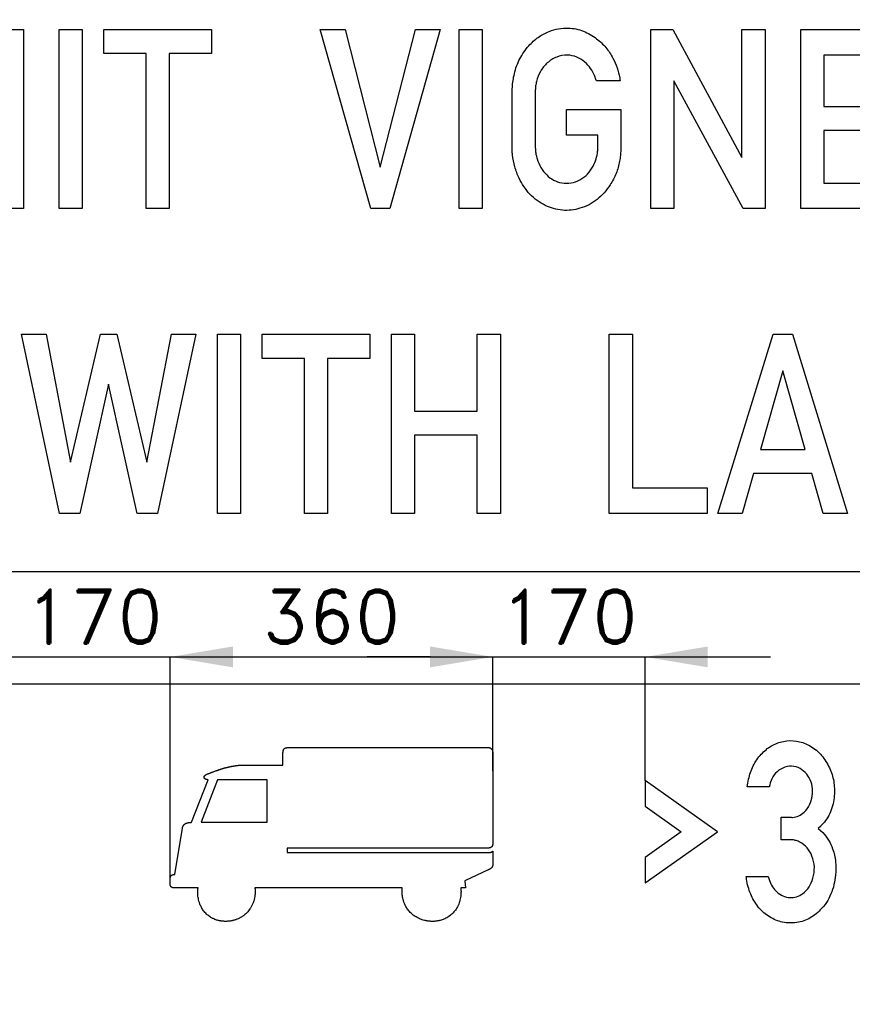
# Model space of a CAD drawing. Header units: millimetres. Extents: x -411 to 11679, y -762 to 3466.
# Tile 3 of 19: x 910 to 1839, y 802 to 1901. Entities that reach past the tile are written whole.
import ezdxf

# ---------------------------------------------------------------- set-up
doc = ezdxf.new("R2010")
doc.units = ezdxf.units.MM
doc.header["$LTSCALE"] = 5
doc.layers.add('Kóty', color=2, linetype='Continuous')
doc.layers.add('Značka', color=7, linetype='Continuous')
doc.styles.get("Standard").update_dxf_attribs({"font": 'romand.shx', "height": 60})

msp = doc.modelspace()

# ---------------------------------------------------------------- linework, layer by layer
at = {"layer": 'Kóty'}
for p, q in [((397.97, 1190.18), (1747.97, 1190)), ((1077.97, 940.237), (1077.97, 1190.18)), ((1077.97, 941.432), (1077.97, 1190.18)), ((1147.97, 1190), (1367.97, 1190)), ((1147.97, 1190), (1217.97, 1190)), ((1367.97, 1190), (1297.97, 1190)), ((1437.97, 1062.598), (1437.97, 1190.18)), ((1437.97, 1070.152), (1437.97, 1190.18)), ((1607.97, 1052.203), (1607.97, 1190.18))]:
    msp.add_line(p, q, dxfattribs=at)
for points in [[(1147.97, 1201.667), (1147.97, 1178.333), (1077.97, 1190)], [(1147.97, 1201.667), (1147.97, 1178.333), (1077.97, 1190)], [(1367.97, 1201.667), (1367.97, 1178.333), (1437.97, 1190)], [(1367.97, 1201.667), (1367.97, 1178.333), (1437.97, 1190)], [(1677.97, 1201.667), (1677.97, 1178.333), (1607.97, 1190)]]:
    msp.add_solid(points, dxfattribs=at)
at = {"layer": 'Značka', "color": 5}
for points in [[(2375, 2610), (2375, 1335), (2375, 1334.8), (2375, 1334.61, -0.0321975), (2374.55, 1328.15, -0.0354735), (2373.23, 1321.81, -0.0363197), (2371.15, 1315.67, -0.0344669), (2368.24, 1309.89, -0.0337266), (2364.64, 1304.5, -0.0341177), (2360.36, 1299.64, -0.0341804), (2355.5, 1295.35, -0.0342246), (2350.11, 1291.76, -0.0340264), (2344.33, 1288.87, -0.0334063), (2338.19, 1286.77, -0.0341329), (2331.85, 1285.43, -0.0367349), (2325.39, 1285), (2325.2, 1285), (2325, 1285), (175, 1285)], [(1520.42, 1800.46), (1581.07, 1800.46), (1581.07, 1757.73), (1581, 1756.56, -0.00093164), (1580.92, 1755.4, -0.0108774), (1580.41, 1749.21, -0.0189146), (1579.53, 1743.06, -0.0528842), (1575.63, 1729.31, -0.0528781), (1568.85, 1716.52, -0.0828601), (1554.43, 1700.31, -0.103899), (1535.33, 1690.48, -0.0996323), (1515.7, 1688.29, -0.0960229), (1496.63, 1693.65, -0.0974482), (1479.46, 1706.19, -0.0788177), (1467.54, 1723.94, -0.0471907), (1462.56, 1736.68, -0.0451745), (1460.03, 1750, -0.00851414), (1459.8, 1752.39, -0.00981755), (1459.66, 1754.79, -0.00586024), (1459.61, 1756.6, -0.00195233), (1459.59, 1758.42), (1459.59, 1821.88, -0.00078224), (1459.71, 1823.59, -0.00205392), (1459.83, 1825.31, -0.0160509), (1460.67, 1832.98, -0.0237751), (1462.12, 1840.56, -0.0632512), (1468.16, 1857.15, -0.0689608), (1478.34, 1871.65, -0.059077), (1488.64, 1881.05, -0.0637123), (1500.85, 1887.65, -0.0537146), (1511.4, 1890.73, -0.0569096), (1522.38, 1891.44, -0.0840343), (1539.08, 1888, -0.0769325), (1553.94, 1879.48, -0.0602093), (1564.14, 1869.73, -0.0511688), (1571.93, 1857.98, -0.0413242), (1576.76, 1847.22, -0.046501), (1579.63, 1835.85, -0.00525012), (1579.89, 1834.23), (1580.13, 1832.6), (1553.6, 1832.6), (1552.71, 1835.23, 0.0111449), (1551.74, 1837.83, 0.0562131), (1547.21, 1846.33, 0.0697501), (1540.67, 1853.48, 0.0837498), (1531.7, 1859.09, 0.0950185), (1521.41, 1861.25, 0.108523), (1509.31, 1859.17, 0.0938512), (1498.85, 1852.5, 0.0850103), (1491.24, 1843.12, 0.0697313), (1486.86, 1831.92, 0.0296136), (1485.85, 1827.07, 0.0356057), (1485.48, 1822.17, 0.00347385), (1485.47, 1821.6), (1485.48, 1821.04), (1485.48, 1758.02), (1485.5, 1757.15, 0.00476006), (1485.53, 1756.27, 0.0372134), (1486.21, 1750.84, 0.0295626), (1487.62, 1745.5, 0.0559798), (1491.77, 1735.88, 0.0739681), (1498.21, 1727.67, 0.076354), (1505.89, 1721.92, 0.0823875), (1515, 1718.83, 0.0892708), (1525.39, 1718.7, 0.0881181), (1535.17, 1722.13, 0.0856645), (1543.65, 1728.66, 0.0663322), (1549.86, 1737.5, 0.0500961), (1553.34, 1745.48, 0.0547717), (1555.05, 1753.92, 0.0101161), (1555.23, 1755.95, 0.00336316), (1555.35, 1757.98), (1555.35, 1771.94), (1520.42, 1771.94), (1520.42, 1800.46)], [(125, 175), (125, 1110), (125.001, 1110.2), (125.002, 1110.39, -0.03218), (125.454, 1116.85, -0.0354481), (126.772, 1123.19, -0.0362695), (128.847, 1129.33, -0.0344122), (131.764, 1135.11, -0.0337222), (135.358, 1140.5, -0.0340955), (139.645, 1145.36, -0.0341878), (144.497, 1149.65, -0.0342259), (149.887, 1153.24, -0.0340259), (155.674, 1156.13, -0.0334078), (161.806, 1158.23, -0.0341386), (168.154, 1159.57, -0.0367362), (174.607, 1160), (174.804, 1160), (175, 1160), (2325, 1160)], [(1336.94, 932.335), (1172.57, 932.335), (1172.57, 932.271), (1172.57, 932.208), (1172.6, 931.764), (1172.62, 931.32), (1172.64, 930.897), (1172.66, 930.473), (1172.67, 930.05), (1172.69, 929.627), (1172.69, 929.287), (1172.7, 928.948), (1172.71, 928.588), (1172.71, 928.227), (1172.71, 928.163), (1172.71, 928.099), (1172.71, 927.86), (1172.7, 927.621), (1172.69, 927.143), (1172.68, 926.664), (1172.61, 925.465), (1172.51, 924.269), (1172.32, 922.676), (1172.05, 921.094), (1171.72, 919.525), (1171.3, 917.975), (1170.92, 916.751), (1170.49, 915.547), (1169.86, 914.074), (1169.17, 912.629), (1168.47, 911.25), (1167.7, 909.907), (1167, 908.823), (1166.25, 907.775), (1165.45, 906.759), (1164.61, 905.78), (1163.91, 905.023), (1163.18, 904.294), (1162.23, 903.419), (1161.25, 902.582), (1160.09, 901.654, -0.0131078), (1158.89, 900.779, -0.0117864), (1157.86, 900.097, -0.010537), (1156.79, 899.461, -0.0101154), (1155.71, 898.866, -0.010155), (1154.6, 898.314), (1153.7, 897.902), (1152.79, 897.522, -0.00980845), (1151.63, 897.086, -0.00741145), (1150.46, 896.69, -0.00887045), (1149.06, 896.259, -0.011869), (1147.64, 895.887, -0.0106257), (1146.44, 895.626, -0.00982188), (1145.23, 895.414, -0.00945183), (1144.02, 895.244, -0.00968825), (1142.8, 895.12, -0.00806374), (1141.83, 895.052, -0.00848064), (1140.85, 895.016, -0.00956929), (1139.62, 895.012, -0.00707458), (1138.4, 895.049, -0.00865127), (1136.95, 895.133, -0.012046), (1135.5, 895.276, -0.0110208), (1134.3, 895.445, -0.0101902), (1133.1, 895.666, -0.00993646), (1131.92, 895.93, -0.0102732), (1130.75, 896.242), (1129.82, 896.523), (1128.9, 896.837, -0.0107086), (1127.76, 897.273), (1126.65, 897.751, -0.00992324), (1125.31, 898.373, -0.0137473), (1124, 899.057, -0.0124136), (1122.94, 899.678), (1121.91, 900.349), (1120.91, 901.062), (1119.95, 901.819), (1119.2, 902.453), (1118.47, 903.117), (1117.61, 903.982), (1116.78, 904.884), (1115.92, 905.885), (1115.1, 906.924), (1114.46, 907.819), (1113.86, 908.742), (1113.29, 909.687), (1112.76, 910.653), (1112.36, 911.44), (1111.98, 912.24), (1111.55, 913.254), (1111.14, 914.283), (1110.56, 915.904, -0.0132673), (1110.06, 917.55), (1109.7, 918.939), (1109.4, 920.343), (1109.16, 921.756), (1108.98, 923.177), (1108.87, 924.317), (1108.81, 925.46), (1108.8, 926.887), (1108.82, 928.314), (1108.83, 928.821), (1108.84, 929.328), (1108.85, 929.714), (1108.87, 930.1), (1108.89, 930.479), (1108.91, 930.858), (1108.93, 931.172), (1108.95, 931.485), (1108.97, 931.843), (1109, 932.201), (1109, 932.268), (1109.01, 932.335), (1083.78, 932.337), (1083.78, 932.337), (1083.77, 932.337), (1083.73, 932.336), (1083.69, 932.335), (1083.65, 932.335), (1083.62, 932.334), (1083.58, 932.334), (1083.54, 932.334), (1083.51, 932.334), (1083.48, 932.334), (1083.44, 932.334), (1083.4, 932.334), (1083.13, 932.334), (1082.86, 932.336), (1082.64, 932.342), (1082.41, 932.352), (1082.19, 932.366), (1081.96, 932.386), (1081.78, 932.405), (1081.6, 932.429), (1081.38, 932.464), (1081.16, 932.506), (1081, 932.537), (1080.84, 932.572), (1080.71, 932.604), (1080.58, 932.64), (1080.46, 932.679), (1080.33, 932.721), (1080.23, 932.757), (1080.13, 932.796), (1080, 932.848), (1079.88, 932.903), (1079.79, 932.948), (1079.7, 932.995), (1079.62, 933.036), (1079.55, 933.079), (1079.47, 933.124), (1079.4, 933.171), (1079.35, 933.21), (1079.29, 933.25), (1079.22, 933.302), (1079.16, 933.355), (1079.08, 933.417), (1079.01, 933.481), (1078.95, 933.536), (1078.89, 933.593), (1078.84, 933.651), (1078.79, 933.712), (1078.74, 933.761), (1078.7, 933.811), (1078.66, 933.876), (1078.61, 933.941), (1078.55, 934.022), (1078.5, 934.105), (1078.46, 934.175), (1078.42, 934.246), (1078.38, 934.319), (1078.35, 934.392), (1078.32, 934.451), (1078.3, 934.511), (1078.27, 934.587), (1078.24, 934.664), (1078.21, 934.748), (1078.18, 934.832), (1078.16, 934.902), (1078.14, 934.973), (1078.12, 935.044), (1078.1, 935.115), (1078.09, 935.172), (1078.08, 935.23), (1078.06, 935.302), (1078.05, 935.374), (1078.03, 935.481), (1078.02, 935.588), (1078.01, 935.677), (1078, 935.767), (1077.99, 935.856), (1077.98, 935.946), (1077.98, 936.018), (1077.98, 936.089), (1077.97, 936.179), (1077.97, 936.269), (1077.97, 936.301), (1077.97, 936.333), (1077.97, 936.36), (1077.97, 936.387), (1077.97, 936.413), (1077.97, 936.44), (1077.97, 936.462), (1077.97, 936.483), (1077.97, 936.51), (1077.97, 936.536), (1077.97, 936.621), (1077.97, 936.707), (1077.97, 936.877), (1077.97, 937.048), (1077.97, 937.474), (1077.97, 937.901), (1077.97, 938.469), (1077.97, 939.038), (1077.97, 939.606), (1077.97, 940.175), (1077.97, 940.63), (1077.97, 941.085), (1077.97, 941.653), (1077.97, 942.222), (1077.97, 942.46), (1077.98, 942.698), (1077.99, 942.897), (1078, 943.095), (1078.02, 943.293), (1078.05, 943.491), (1078.07, 943.649), (1078.09, 943.805), (1078.13, 944.001), (1078.18, 944.195), (1078.21, 944.332), (1078.25, 944.469), (1078.28, 944.583), (1078.32, 944.695), (1078.36, 944.806), (1078.4, 944.916), (1078.43, 945.003), (1078.47, 945.089), (1078.52, 945.196), (1078.58, 945.301), (1078.64, 945.413), (1078.7, 945.522), (1078.75, 945.612), (1078.81, 945.699), (1078.87, 945.784), (1078.94, 945.868), (1078.99, 945.933), (1079.04, 945.996), (1079.12, 946.073), (1079.19, 946.148), (1079.28, 946.234), (1079.37, 946.316), (1079.45, 946.383), (1079.53, 946.446), (1079.61, 946.507), (1079.7, 946.565), (1079.77, 946.61), (1079.84, 946.653), (1079.93, 946.704), (1080.02, 946.753), (1080.14, 946.814), (1080.26, 946.871), (1080.36, 946.916), (1080.47, 946.957), (1080.57, 946.995), (1080.68, 947.031), (1080.77, 947.058), (1080.85, 947.084), (1080.96, 947.113), (1081.07, 947.141), (1081.16, 947.161), (1081.24, 947.18), (1081.31, 947.195), (1081.38, 947.209), (1081.45, 947.223), (1081.52, 947.235), (1081.57, 947.245), (1081.63, 947.254), (1081.7, 947.264, -0.0017008), (1081.77, 947.274, -0.00324246), (1081.9, 947.292, -0.00429256), (1082.03, 947.307, -0.00445459), (1082.14, 947.319), (1082.25, 947.329), (1082.36, 947.338), (1082.46, 947.345), (1082.55, 947.35), (1082.64, 947.354), (1082.75, 947.359), (1082.86, 947.362), (1082.9, 947.363), (1082.94, 947.364), (1082.97, 947.365), (1083.01, 947.365), (1083.05, 947.366), (1083.09, 947.366), (1083.11, 947.367), (1083.14, 947.367), (1083.17, 947.368), (1083.2, 947.369), (1083.21, 947.369), (1083.21, 947.369), (1091.54, 998.865), (1091.54, 998.878), (1091.55, 998.891), (1091.55, 998.904), (1091.56, 998.93), (1091.56, 998.956), (1091.58, 999.022), (1091.59, 999.087), (1091.61, 999.175), (1091.63, 999.262), (1091.65, 999.35), (1091.67, 999.437), (1091.68, 999.507), (1091.7, 999.576), (1091.72, 999.65), (1091.74, 999.724), (1091.74, 999.737), (1091.74, 999.75), (1091.77, 999.814), (1091.79, 999.878), (1091.84, 1000), (1091.88, 1000.13), (1092, 1000.43), (1092.12, 1000.73), (1092.28, 1001.11), (1092.46, 1001.48), (1092.66, 1001.84), (1092.88, 1002.18), (1093.08, 1002.46), (1093.29, 1002.71), (1093.55, 1002.99, -0.0185559), (1093.82, 1003.25), (1093.88, 1003.3), (1093.93, 1003.34), (1093.93, 1003.35), (1093.94, 1003.35), (1093.95, 1003.36), (1093.95, 1003.37), (1093.96, 1003.37), (1093.98, 1003.38), (1093.99, 1003.39), (1094, 1003.4), (1094, 1003.41), (1094.01, 1003.41), (1094.02, 1003.42), (1094.03, 1003.43), (1094.12, 1003.49), (1094.2, 1003.56), (1094.38, 1003.68), (1094.56, 1003.8, -0.0202113), (1095.04, 1004.08, -0.0180721), (1095.53, 1004.32, -0.0215261), (1096.24, 1004.61, -0.0173182), (1096.98, 1004.83, -0.0147187), (1097.73, 1005.02, -0.0127329), (1098.5, 1005.17, -0.00855468), (1099.11, 1005.27, -0.00743843), (1099.72, 1005.34, -0.0070186), (1100.33, 1005.4, -0.00719647), (1100.95, 1005.44), (1101.06, 1005.45), (1101.16, 1005.45), (1101.17, 1005.45), (1101.18, 1005.46), (1101.21, 1005.46), (1101.23, 1005.46), (1101.28, 1005.47), (1101.34, 1005.47), (1101.41, 1005.48), (1101.49, 1005.48), (1101.56, 1005.49), (1101.64, 1005.49), (1101.7, 1005.49), (1101.76, 1005.5), (1101.82, 1005.5), (1101.89, 1005.5), (1101.9, 1005.5), (1101.91, 1005.5), (1120.49, 1053.05), (1120.48, 1053.05), (1120.48, 1053.05), (1120.44, 1053.04), (1120.39, 1053.04), (1120.36, 1053.04), (1120.32, 1053.04), (1120.28, 1053.04), (1120.24, 1053.03), (1120.21, 1053.03), (1120.17, 1053.03), (1120.13, 1053.03), (1120.09, 1053.03), (1119.84, 1053.03, -0.0111852), (1119.59, 1053.04), (1119.38, 1053.05), (1119.17, 1053.08), (1118.96, 1053.11), (1118.76, 1053.15), (1118.59, 1053.19), (1118.43, 1053.23), (1118.23, 1053.29), (1118.03, 1053.36), (1117.85, 1053.42), (1117.68, 1053.49), (1117.54, 1053.55), (1117.41, 1053.62), (1117.27, 1053.69), (1117.14, 1053.77), (1117.04, 1053.83), (1116.94, 1053.9), (1116.82, 1053.99), (1116.7, 1054.09), (1116.61, 1054.16), (1116.52, 1054.24), (1116.46, 1054.31), (1116.39, 1054.38), (1116.33, 1054.45), (1116.26, 1054.52), (1116.22, 1054.58), (1116.17, 1054.64), (1116.12, 1054.72), (1116.07, 1054.8), (1116.01, 1054.89), (1115.96, 1054.99), (1115.93, 1055.07), (1115.89, 1055.15), (1115.86, 1055.23), (1115.84, 1055.32), (1115.82, 1055.38), (1115.8, 1055.45), (1115.79, 1055.54), (1115.78, 1055.63), (1115.77, 1055.74), (1115.76, 1055.85), (1115.77, 1055.94), (1115.77, 1056.03), (1115.79, 1056.13), (1115.8, 1056.22), (1115.82, 1056.29), (1115.84, 1056.36), (1115.86, 1056.45), (1115.89, 1056.54), (1115.94, 1056.66), (1116, 1056.78), (1116.05, 1056.88), (1116.11, 1056.98), (1116.16, 1057.08), (1116.23, 1057.17), (1116.28, 1057.24), (1116.34, 1057.31), (1116.41, 1057.4), (1116.48, 1057.48), (1116.6, 1057.61), (1116.73, 1057.74), (1116.84, 1057.84), (1116.95, 1057.94), (1117.06, 1058.03), (1117.18, 1058.12), (1117.27, 1058.2), (1117.37, 1058.26), (1117.49, 1058.35), (1117.61, 1058.43), (1117.88, 1058.6, -0.00971009), (1118.16, 1058.77, -0.00900196), (1118.39, 1058.9, -0.00735736), (1118.63, 1059.02), (1118.87, 1059.14, -0.00612841), (1119.11, 1059.25), (1119.31, 1059.34), (1119.51, 1059.42, -0.00519339), (1119.75, 1059.52), (1120, 1059.61), (1120.09, 1059.64), (1120.17, 1059.67), (1120.25, 1059.7), (1120.32, 1059.72), (1120.39, 1059.75), (1120.46, 1059.77), (1120.52, 1059.79), (1120.57, 1059.81), (1120.64, 1059.84), (1120.72, 1059.86), (1120.78, 1059.89), (1120.85, 1059.91), (1120.9, 1059.93), (1120.96, 1059.95), (1121.01, 1059.96), (1121.07, 1059.98), (1121.11, 1060), (1121.15, 1060.01), (1121.21, 1060.03), (1121.26, 1060.05), (1121.41, 1060.1), (1121.55, 1060.16), (1121.68, 1060.2), (1121.8, 1060.24), (1121.92, 1060.29), (1122.04, 1060.33), (1122.14, 1060.37), (1122.24, 1060.41), (1122.36, 1060.45), (1122.48, 1060.5), (1122.94, 1060.67), (1123.39, 1060.84), (1123.77, 1060.98), (1124.15, 1061.13), (1124.52, 1061.27), (1124.9, 1061.42), (1125.2, 1061.53), (1125.51, 1061.65), (1125.88, 1061.79), (1126.26, 1061.94), (1127.03, 1062.23), (1127.81, 1062.52), (1128.45, 1062.76), (1129.1, 1063), (1129.75, 1063.23), (1130.4, 1063.46), (1130.92, 1063.65), (1131.44, 1063.83, -0.00128845), (1132.09, 1064.05, -0.00117824), (1132.74, 1064.27, -0.00168936), (1133.67, 1064.59, -0.00223903), (1134.61, 1064.89, -0.00212576), (1135.39, 1065.14, -0.00202842), (1136.17, 1065.38, -0.00202912), (1136.95, 1065.61, -0.00198732), (1137.74, 1065.84, -0.00171652), (1138.37, 1066.02, -0.00194658), (1139, 1066.2, -0.00231588), (1139.79, 1066.41, -0.00166363), (1140.58, 1066.61, -0.00160919), (1141.42, 1066.82, -0.00260285), (1142.26, 1067.03, -0.00229903), (1142.96, 1067.19, -0.00229752), (1143.66, 1067.35, -0.00225961), (1144.37, 1067.51, -0.00225939), (1145.07, 1067.65, -0.0017433), (1145.64, 1067.77, -0.00219844), (1146.21, 1067.88, -0.00208902), (1146.92, 1068.01, -0.00086273), (1147.63, 1068.14, -0.00088711), (1148.58, 1068.3, -0.00179544), (1149.54, 1068.47, -0.00215606), (1150.34, 1068.6, -0.00257901), (1151.14, 1068.72, -0.00305102), (1151.94, 1068.83, -0.0037988), (1152.75, 1068.93, -0.00341692), (1153.39, 1069.01, -0.00341657), (1154.03, 1069.07, -0.00427384), (1154.72, 1069.13, -0.00532482), (1155.4, 1069.18), (1155.52, 1069.18), (1155.65, 1069.19), (1155.67, 1069.19), (1155.69, 1069.19), (1155.73, 1069.2), (1155.78, 1069.2), (1155.89, 1069.2), (1156, 1069.21), (1156.14, 1069.22), (1156.29, 1069.23), (1156.44, 1069.23), (1156.58, 1069.24), (1156.7, 1069.25), (1156.82, 1069.25), (1156.94, 1069.26), (1157.07, 1069.27), (1157.09, 1069.27), (1157.11, 1069.27), (1203.83, 1069.27), (1203.83, 1082.79), (1203.83, 1082.79), (1203.83, 1082.8), (1203.83, 1082.85), (1203.83, 1082.89), (1203.83, 1082.94), (1203.83, 1082.98), (1203.83, 1083.03), (1203.83, 1083.07), (1203.84, 1083.11), (1203.84, 1083.15), (1203.84, 1083.19), (1203.84, 1083.24), (1203.85, 1083.53), (1203.87, 1083.81), (1203.89, 1084.05), (1203.91, 1084.29), (1203.94, 1084.53), (1203.97, 1084.77), (1204, 1084.96), (1204.04, 1085.15), (1204.09, 1085.38), (1204.15, 1085.62), (1204.2, 1085.78), (1204.24, 1085.94), (1204.29, 1086.07), (1204.33, 1086.2), (1204.38, 1086.32), (1204.44, 1086.45), (1204.48, 1086.55), (1204.53, 1086.65), (1204.59, 1086.77), (1204.66, 1086.89), (1204.72, 1086.99), (1204.79, 1087.1), (1204.85, 1087.18), (1204.91, 1087.27), (1204.98, 1087.35), (1205.04, 1087.43), (1205.1, 1087.49), (1205.15, 1087.55), (1205.22, 1087.62), (1205.3, 1087.69), (1205.39, 1087.77), (1205.48, 1087.85), (1205.56, 1087.91), (1205.65, 1087.97), (1205.73, 1088.03), (1205.82, 1088.08), (1205.89, 1088.12), (1205.96, 1088.16), (1206.05, 1088.21), (1206.14, 1088.26), (1206.28, 1088.32), (1206.42, 1088.38), (1206.55, 1088.43), (1206.67, 1088.47), (1206.8, 1088.51), (1206.92, 1088.55), (1207.02, 1088.58), (1207.13, 1088.6), (1207.25, 1088.63), (1207.38, 1088.66, -0.00402626), (1207.51, 1088.68, -0.00461326), (1207.64, 1088.71, -0.0046051), (1207.75, 1088.72, -0.00333439), (1207.85, 1088.74), (1207.96, 1088.75), (1208.07, 1088.76), (1208.16, 1088.77), (1208.24, 1088.78), (1208.35, 1088.79), (1208.46, 1088.8), (1208.66, 1088.82), (1208.86, 1088.83), (1209.02, 1088.83), (1209.18, 1088.84), (1209.35, 1088.84), (1209.51, 1088.85), (1209.65, 1088.85), (1209.78, 1088.85), (1209.92, 1088.84), (1210.06, 1088.84), (1210.08, 1088.84), (1210.11, 1088.84), (1433.22, 1088.84), (1433.36, 1088.84), (1433.49, 1088.83, -0.0502411), (1434.3, 1088.71, -0.0552996), (1435.06, 1088.42, -0.0493536), (1435.69, 1088.04, -0.0423212), (1436.24, 1087.55, -0.0413363), (1436.77, 1086.91), (1437.2, 1086.2), (1437.51, 1085.5), (1437.74, 1084.77), (1437.9, 1083.99), (1437.97, 1083.19), (1437.97, 1083.07), (1437.97, 1082.95), (1437.97, 1082.94), (1437.97, 1081.43), (1437.97, 1079.92), (1437.97, 1076.89), (1437.97, 1073.87), (1437.97, 1066.31), (1437.97, 1058.76), (1437.97, 1048.68), (1437.97, 1038.6), (1437.97, 1028.53), (1437.97, 1018.45), (1437.97, 1010.39), (1437.97, 1002.33), (1437.97, 993.764), (1437.97, 985.199), (1437.97, 983.688), (1437.97, 982.176), (1437.97, 982.144), (1437.97, 982.112), (1437.97, 982.049), (1437.97, 981.985), (1437.97, 981.826), (1437.96, 981.667), (1437.95, 981.455), (1437.94, 981.242), (1437.93, 981.031), (1437.9, 980.82), (1437.88, 980.651), (1437.86, 980.483), (1437.82, 980.275), (1437.77, 980.067), (1437.74, 979.926), (1437.7, 979.785), (1437.67, 979.669), (1437.63, 979.554), (1437.59, 979.44), (1437.55, 979.328), (1437.51, 979.238), (1437.47, 979.15), (1437.42, 979.041), (1437.36, 978.934), (1437.29, 978.813), (1437.22, 978.694), (1437.16, 978.597), (1437.09, 978.503), (1437.02, 978.412), (1436.94, 978.323), (1436.88, 978.253), (1436.82, 978.186), (1436.73, 978.105), (1436.65, 978.026), (1436.53, 977.925), (1436.42, 977.829), (1436.31, 977.753), (1436.21, 977.682), (1436.1, 977.614), (1435.99, 977.549), (1435.9, 977.5), (1435.81, 977.453), (1435.69, 977.398), (1435.58, 977.345), (1435.4, 977.271), (1435.22, 977.202), (1435.07, 977.15), (1434.92, 977.102), (1434.77, 977.058), (1434.62, 977.018), (1434.5, 976.987), (1434.37, 976.959), (1434.22, 976.926), (1434.06, 976.896), (1433.77, 976.843), (1433.47, 976.798), (1433.22, 976.767), (1432.96, 976.742), (1432.71, 976.721), (1432.46, 976.704, -0.00332061), (1432.26, 976.694, -0.00390541), (1432.06, 976.687), (1431.81, 976.681), (1431.55, 976.678), (1431.49, 976.677), (1431.43, 976.676), (1431.37, 976.676), (1431.32, 976.675), (1431.27, 976.675), (1431.22, 976.675), (1431.17, 976.675), (1431.13, 976.675), (1431.09, 976.675), (1431.04, 976.675), (1431.03, 976.675), (1431.03, 976.675), (1208.51, 976.691), (1208.51, 971.913), (1432.11, 971.914), (1433.74, 971.914), (1433.76, 971.914), (1433.78, 971.914), (1433.92, 971.912), (1434.06, 971.911), (1434.2, 971.911), (1434.33, 971.911), (1434.46, 971.913), (1434.6, 971.917), (1434.7, 971.921), (1434.81, 971.926), (1434.94, 971.934), (1435.07, 971.945), (1435.22, 971.958), (1435.37, 971.974), (1435.49, 971.99), (1435.62, 972.008), (1435.74, 972.029), (1435.86, 972.053), (1435.96, 972.074), (1436.06, 972.097), (1436.18, 972.13), (1436.29, 972.166), (1436.41, 972.205), (1436.53, 972.247), (1436.63, 972.285), (1436.73, 972.327), (1436.82, 972.371), (1436.92, 972.419), (1436.99, 972.459), (1437.06, 972.501), (1437.15, 972.557), (1437.24, 972.615), (1437.32, 972.678), (1437.41, 972.744), (1437.48, 972.802), (1437.54, 972.862), (1437.6, 972.925), (1437.67, 972.989), (1437.71, 973.042), (1437.76, 973.096), (1437.81, 973.166), (1437.86, 973.237), (1437.88, 973.256), (1437.89, 973.275), (1437.9, 973.291), (1437.91, 973.307), (1437.92, 973.323), (1437.93, 973.34), (1437.94, 973.352), (1437.95, 973.365), (1437.96, 973.381), (1437.97, 973.397), (1437.97, 958.285), (1437.97, 958.251), (1437.97, 958.217), (1437.97, 958.188), (1437.97, 958.16), (1437.97, 958.131), (1437.97, 958.102), (1437.97, 958.079), (1437.97, 958.056), (1437.96, 958.027), (1437.96, 957.998), (1437.96, 957.974), (1437.96, 957.949), (1437.96, 957.901), (1437.96, 957.852), (1437.95, 957.73), (1437.94, 957.609), (1437.92, 957.447), (1437.89, 957.286), (1437.86, 957.125), (1437.82, 956.966), (1437.79, 956.839), (1437.76, 956.713), (1437.71, 956.557), (1437.65, 956.403), (1437.6, 956.248), (1437.53, 956.095), (1437.48, 955.97), (1437.41, 955.846), (1437.35, 955.724), (1437.28, 955.605), (1437.22, 955.51), (1437.16, 955.417), (1437.08, 955.304), (1437, 955.192), (1436.89, 955.046), (1436.77, 954.905), (1436.67, 954.791), (1436.57, 954.68), (1436.46, 954.572), (1436.35, 954.467), (1436.26, 954.385), (1436.16, 954.306), (1436.05, 954.209), (1435.93, 954.114), (1435.79, 954.007), (1435.65, 953.903), (1435.53, 953.819), (1435.41, 953.738), (1435.28, 953.658), (1435.16, 953.581), (1435.06, 953.52), (1434.96, 953.461), (1434.83, 953.388), (1434.71, 953.317), (1434.53, 953.222), (1434.36, 953.129), (1434.21, 953.054), (1434.06, 952.98), (1433.91, 952.908), (1433.76, 952.837), (1433.64, 952.781), (1433.52, 952.726), (1433.39, 952.668), (1433.26, 952.611), (1433.24, 952.601), (1433.22, 952.591), (1433.21, 952.586), (1433.19, 952.581), (1433.18, 952.573), (1433.16, 952.565), (1433.13, 952.554), (1433.11, 952.543), (1433.08, 952.533), (1433.06, 952.522), (1433.04, 952.513), (1433.02, 952.505), (1432.99, 952.494), (1432.97, 952.483), (1406.64, 940.05), (1407.61, 932.335), (1402.43, 932.335), (1402.43, 932.267), (1402.43, 932.198), (1402.45, 931.695), (1402.46, 931.192), (1402.48, 930.686), (1402.49, 930.18), (1402.51, 929.668), (1402.52, 929.156), (1402.53, 928.755), (1402.53, 928.354), (1402.53, 927.948), (1402.53, 927.543), (1402.52, 927.474), (1402.52, 927.406), (1402.51, 927.157), (1402.5, 926.908), (1402.48, 926.408), (1402.45, 925.91), (1402.35, 924.661), (1402.22, 923.415), (1401.98, 921.758), (1401.68, 920.113), (1401.3, 918.484), (1400.84, 916.876), (1400.42, 915.608), (1399.94, 914.362), (1399.26, 912.838), (1398.51, 911.346), (1397.77, 909.974), (1396.96, 908.638), (1396.24, 907.561), (1395.45, 906.523), (1394.62, 905.52), (1393.75, 904.557), (1393.02, 903.815), (1392.26, 903.103), (1391.28, 902.255), (1390.26, 901.45), (1389.07, 900.571), (1387.83, 899.751), (1386.78, 899.118), (1385.69, 898.536), (1384.58, 897.996), (1383.45, 897.504), (1382.53, 897.142), (1381.6, 896.813), (1380.43, 896.444), (1379.24, 896.117, -0.00909063), (1377.8, 895.765, -0.0123463), (1376.34, 895.475, -0.0109629), (1375.12, 895.285, -0.00986331), (1373.9, 895.146, -0.00936611), (1372.67, 895.05, -0.00955), (1371.44, 895, -0.00785045), (1370.45, 894.991, -0.00816367), (1369.46, 895.013, -0.0091595), (1368.23, 895.081, -0.00688228), (1367, 895.189, -0.00832539), (1365.52, 895.358, -0.0114131), (1364.04, 895.586, -0.010363), (1362.83, 895.823), (1361.62, 896.11), (1360.42, 896.437), (1359.23, 896.809), (1358.3, 897.136), (1357.37, 897.494), (1356.22, 897.981), (1355.09, 898.507), (1353.75, 899.18), (1352.43, 899.911), (1351.36, 900.566), (1350.32, 901.266), (1349.31, 902.005), (1348.33, 902.785), (1347.56, 903.435), (1346.83, 904.113), (1345.94, 904.994), (1345.09, 905.91), (1344.22, 906.891), (1343.4, 907.906), (1342.75, 908.78), (1342.13, 909.68), (1341.55, 910.601), (1341, 911.542), (1340.58, 912.31), (1340.19, 913.09), (1339.73, 914.081), (1339.31, 915.087), (1338.72, 916.595), (1338.2, 918.129), (1337.83, 919.426), (1337.52, 920.739), (1337.26, 922.062), (1337.06, 923.394), (1336.93, 924.463), (1336.85, 925.536), (1336.79, 926.875), (1336.78, 928.216), (1336.78, 928.712), (1336.79, 929.207), (1336.8, 929.619), (1336.82, 930.031), (1336.84, 930.443), (1336.86, 930.854), (1336.88, 931.183), (1336.9, 931.512), (1336.92, 931.862), (1336.94, 932.211), (1336.94, 932.273), (1336.94, 932.335)], [(1745.47, 945.063), (1746.12, 942.727), (1746.85, 940.417, 0.0600858), (1750.15, 933.689, 0.0697474), (1755.1, 927.979, 0.0825653), (1761.88, 923.457, 0.0995686), (1769.71, 921.625, 0.0931073), (1777.08, 922.533, 0.0814519), (1783.75, 925.896, 0.1011), (1790.95, 933.426, 0.0752187), (1795.19, 943.125, 0.083059), (1796.89, 955.573, 0.092761), (1794.22, 967.792, 0.0842257), (1788.92, 976.905, 0.104829), (1780.81, 983.354, 0.05029), (1776.73, 985.063, 0.0506523), (1772.4, 985.917), (1771.44, 986.001), (1770.47, 986.063), (1759.99, 986.063), (1759.99, 1011.06), (1770.85, 1011.06), (1771.77, 1011.03, 0.0120667), (1772.69, 1011.02, 0.105207), (1779.47, 1012.7, 0.0795323), (1785.38, 1016.79, 0.10051), (1791.65, 1025.05, 0.0833753), (1794.56, 1035.02, 0.0813455), (1794.55, 1045.38, 0.0915635), (1791.03, 1055.13, 0.0924624), (1784.96, 1062.73, 0.116366), (1776.49, 1067.21, 0.122179), (1766.53, 1067.61, 0.113922), (1757.32, 1063.5, 0.105695), (1750.66, 1056.33, 0.0858689), (1747.15, 1047.29), (1746.9, 1046.15), (1746.67, 1045), (1722.06, 1045), (1722.73, 1049.33), (1723.55, 1053.65, -0.0619023), (1728.69, 1068.49, -0.0763763), (1737.71, 1081.44, -0.0790297), (1748.91, 1090.72, -0.0901533), (1762.45, 1095.77, -0.0913704), (1776.91, 1096.12, -0.085991), (1790.66, 1091.48, -0.0900131), (1803.65, 1081.6, -0.0745431), (1812.83, 1068.04, -0.0684667), (1818.1, 1053.19, -0.0664997), (1819.22, 1037.35, -0.0782244), (1815.8, 1019.38, -0.102298), (1806.58, 1004.08, -0.0192867), (1803.95, 1001.28), (1801.18, 998.604), (1803.75, 996.352), (1806.23, 994, -0.0578607), (1812.76, 985.568, -0.0524986), (1817.33, 975.875, -0.0655485), (1820.64, 961.583, -0.0527205), (1820.5, 946.729, -0.0760805), (1815.44, 925.592, -0.103109), (1803.52, 907.75, -0.0869738), (1790.62, 898.023, -0.0961967), (1775.18, 893.5, -0.09461), (1759.57, 894.579, -0.0884901), (1745.31, 901.125, -0.0831005), (1733.75, 911.781, -0.0695299), (1725.9, 925.396, -0.0359892), (1723, 933.59, -0.034825), (1721.3, 942.063), (1721.1, 943.561), (1720.93, 945.063), (1745.47, 945.063)]]:
    msp.add_lwpolyline(points, format="xyb", dxfattribs=at)
for points in [[(768.289, 1690.02), (768.289, 1889.98), (792.638, 1889.98), (841.283, 1760.04), (890.034, 1889.98), (914.241, 1889.98), (914.241, 1690.02), (888.369, 1690.02), (888.369, 1816.85), (851.855, 1718.77), (830.658, 1718.77), (794.179, 1816.85), (794.179, 1690.02), (768.289, 1690.02)], [(953.908, 1690), (953.908, 1889.98), (979.673, 1889.98), (979.673, 1690), (953.908, 1690)], [(1051.02, 1690), (1051.02, 1863.04), (1003.76, 1863.04), (1003.76, 1889.98), (1124.05, 1889.98), (1124.05, 1863.04), (1076.77, 1863.04), (1076.77, 1690), (1051.02, 1690)], [(1301.75, 1690.02), (1245.48, 1890), (1273.08, 1890), (1312.45, 1736.33), (1351.92, 1890), (1379.28, 1890), (1323.11, 1690.02), (1301.75, 1690.02)], [(1400.53, 1690), (1400.53, 1889.98), (1426.3, 1889.98), (1426.3, 1690), (1400.53, 1690)], [(1614.38, 1690), (1614.38, 1890), (1638.78, 1890), (1716, 1747.25), (1716, 1890), (1742.03, 1890), (1741.86, 1690), (1717.46, 1690), (1640.07, 1832.56), (1640.07, 1690), (1614.38, 1690)], [(1781.7, 1690), (1781.7, 1889.98), (1891.39, 1889.98), (1891.39, 1861.15), (1807.5, 1861.15), (1807.5, 1804.13), (1879.01, 1804.13), (1879.01, 1777.33), (1807.5, 1777.33), (1807.5, 1718.42), (1891.19, 1718.42), (1891.19, 1690), (1781.7, 1690)], [(954.466, 1350), (911.966, 1550), (939.555, 1550), (966.738, 1407.27), (1000.21, 1550), (1018.45, 1550), (1051.77, 1407.27), (1079.27, 1550), (1106.72, 1550), (1063.97, 1350), (1041.17, 1350), (1009.17, 1494.19), (977.274, 1350), (954.466, 1350)], [(1130.81, 1350), (1130.81, 1549.98), (1156.57, 1549.98), (1156.57, 1350), (1130.81, 1350)], [(1227.92, 1350), (1227.92, 1523.04), (1180.65, 1523.04), (1180.65, 1549.98), (1300.95, 1549.98), (1300.95, 1523.04), (1253.67, 1523.04), (1253.67, 1350), (1227.92, 1350)], [(1325.03, 1350), (1325.03, 1550), (1350.78, 1550), (1350.78, 1464.19), (1420.67, 1464.19), (1420.67, 1550), (1446.56, 1550), (1446.56, 1350), (1420.67, 1350), (1420.67, 1437.38), (1350.78, 1437.38), (1350.78, 1350), (1325.03, 1350)], [(1567.99, 1350), (1567.99, 1550), (1593.83, 1550), (1593.83, 1378.69), (1677.2, 1378.69), (1677.2, 1350), (1567.99, 1350)], [(1689.24, 1350), (1750.84, 1550.02), (1772.33, 1550.02), (1833.97, 1350), (1806.66, 1350), (1793.96, 1394.69), (1728.92, 1394.69), (1716.44, 1350), (1689.24, 1350)], [(1786.49, 1421.25), (1761.56, 1509.13), (1736.68, 1421.25), (1786.49, 1421.25)], [(1112.36, 1005.75), (1186.28, 1005.75), (1186.28, 1052.77), (1130.76, 1052.77), (1112.36, 1005.75)], [(1688.78, 995), (1607.97, 1052.14), (1607.97, 1023.57), (1648.38, 995), (1607.97, 966.429), (1607.97, 937.857), (1688.78, 995)]]:
    msp.add_lwpolyline(points, dxfattribs=at)

# ---------------------------------------------------------------- texts
at = {"layer": 'Kóty', "char_height": 60, "attachment_point": 5}
for s, insert in [('\\A1;170', (992.97, 1235)), ('\\A1;360', (1257.97, 1235)), ('\\A1;170', (1522.97, 1235))]:
    msp.add_mtext(s, dxfattribs=dict(at, insert=insert))

doc.saveas('drawing.dxf')
